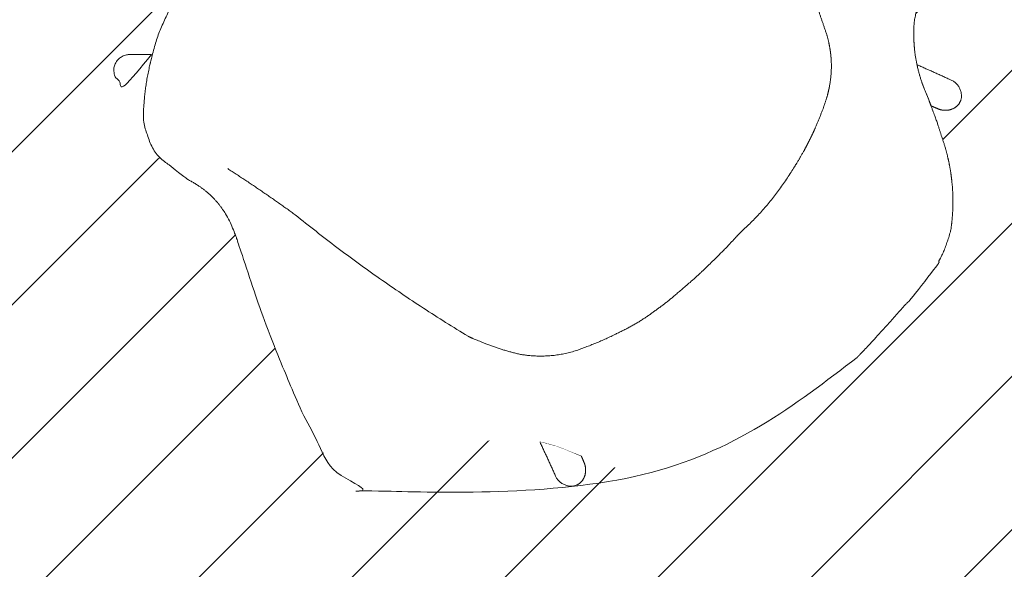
# Model space of a CAD drawing. Header units: metres. Extents: x -111 to 152, y -132 to 99.
# Tile 121 of 256: x -18.11 to -17.257, y -11.584 to -11.108. Entities that reach past the tile are written whole.
import ezdxf

# ---------------------------------------------------------------- set-up
doc = ezdxf.new("R2010")
doc.units = ezdxf.units.M
doc.linetypes.add('gestrichelt - 01', pattern=[2, 1, -1])
doc.linetypes.add('Raster 01', pattern=[2, 1, -1])
doc.layers.add('_1.35m (3D)', color=7, linetype='Continuous', lineweight=9)
doc.layers.add('_EG (2D)', color=7, linetype='Continuous', lineweight=9)
for name, color, linetype, lineweight, true_color in [('AV1-Arbeitsbühne', 7, 'gestrichelt - 01', 9, 0xf20884), ('AV1-Einrichtung', 7, 'Continuous', 9, 0xa6a6a6), ('AV1-Raster', 7, 'Raster 01', 9, 0xa6a6a6)]:
    doc.layers.add(name, color=color, linetype=linetype, lineweight=lineweight, true_color=true_color)

# ---------------------------------------------------------------- blocks, each defined once
blk = doc.blocks.new('Group-2')
at = {"layer": 'AV1-Raster'}
blk.add_line((-17.55, -22.95), (-17.55, 1.35), dxfattribs=at)
blk = doc.blocks.new('1.35m (3D)')
at = {"layer": 'AV1-Raster', "color": 7}
blk.add_blockref('Group-2', (0, 0), dxfattribs=at)
blk = doc.blocks.new('Group-293')
at = {"color": 255, "transparency": 33554687}
for points in [[(-17.99588, -11.13828), (-17.99682, -11.14178), (-17.9977, -11.14529), (-17.9985, -11.14882), (-17.99924, -11.15237), (-17.99992, -11.15593), (-18.00052, -11.1595), (-18.00106, -11.16308), (-18.00153, -11.16667), (-18.00501, -11.16632), (-18.00804, -11.16602), (-18.01064, -11.16575), (-18.01281, -11.16553), (-18.01454, -11.16535), (-18.01583, -11.16521), (-18.01668, -11.16512), (-18.0171, -11.16507), (-18.01745, -11.165), (-18.0178, -11.16492), (-18.01815, -11.16484), (-18.01849, -11.16474), (-18.01884, -11.16464), (-18.01918, -11.16453), (-18.01951, -11.16441), (-18.01985, -11.16429), (-18.02076, -11.16389), (-18.02121, -11.16366), (-18.02165, -11.16343), (-18.02209, -11.16317), (-18.02251, -11.1629), (-18.02292, -11.16262), (-18.02332, -11.16233), (-18.02372, -11.16201), (-18.0241, -11.16169), (-18.02443, -11.16136), (-18.02476, -11.16103), (-18.02507, -11.16068), (-18.02537, -11.16033), (-18.02567, -11.15997), (-18.02595, -11.1596), (-18.02622, -11.15922), (-18.02648, -11.15884), (-18.02664, -11.15859), (-18.02692, -11.15814), (-18.02719, -11.15768), (-18.02743, -11.1572), (-18.02765, -11.15672), (-18.02785, -11.15622), (-18.02803, -11.15572), (-18.02819, -11.15521), (-18.02832, -11.15469), (-18.02832, -11.15468), (-18.02841, -11.15415), (-18.02849, -11.15363), (-18.02855, -11.15313), (-18.0286, -11.15266), (-18.02863, -11.15221), (-18.02865, -11.15178), (-18.02865, -11.15136), (-18.02864, -11.15098), (-18.02861, -11.1506), (-18.02858, -11.15023), (-18.02853, -11.14985), (-18.02847, -11.14948), (-18.0284, -11.14911), (-18.02832, -11.14875), (-18.02824, -11.14838), (-18.02814, -11.14802), (-18.02802, -11.14765), (-18.02789, -11.14727), (-18.02773, -11.14687), (-18.02756, -11.14647), (-18.02736, -11.14605), (-18.02715, -11.14561), (-18.02692, -11.14516), (-18.02666, -11.1447), (-18.02635, -11.14422), (-18.02603, -11.14376), (-18.02571, -11.14333), (-18.02539, -11.14293), (-18.02506, -11.14257), (-18.02473, -11.14223), (-18.0244, -11.14192), (-18.02406, -11.14164), (-18.02372, -11.14139), (-18.02341, -11.14115), (-18.02311, -11.14093), (-18.02282, -11.14072), (-18.02255, -11.14053), (-18.0223, -11.14037), (-18.02206, -11.14021), (-18.02184, -11.14008), (-18.02155, -11.13992), (-18.02125, -11.13976), (-18.02096, -11.13961), (-18.02066, -11.13947), (-18.02035, -11.13933), (-18.02005, -11.13921), (-18.01974, -11.13908), (-18.01943, -11.13897), (-18.01892, -11.13881), (-18.01844, -11.13866), (-18.01799, -11.13854), (-18.01757, -11.13844), (-18.01718, -11.13835), (-18.01681, -11.13829), (-18.01647, -11.13824), (-18.01615, -11.13822), (-18.01587, -11.1382), (-18.0156, -11.13819), (-18.01536, -11.13818), (-18.01514, -11.13817), (-18.01495, -11.13816), (-18.01478, -11.13816), (-18.01464, -11.13815), (-18.01451, -11.13815)], [(-17.33296, -11.14685), (-17.30378, -11.16013), (-17.30162, -11.16122), (-17.29966, -11.16264), (-17.29795, -11.16435), (-17.29654, -11.16631), (-17.29546, -11.16847), (-17.29474, -11.17078), (-17.2944, -11.17318), (-17.29445, -11.17559), (-17.29481, -11.17714), (-17.29532, -11.17859), (-17.29598, -11.17993), (-17.29679, -11.18116), (-17.29775, -11.18228), (-17.29885, -11.18329), (-17.3001, -11.1842), (-17.3015, -11.185), (-17.30241, -11.1854), (-17.30333, -11.18573), (-17.30426, -11.18601), (-17.3052, -11.18622), (-17.30616, -11.18638), (-17.30713, -11.18647), (-17.30811, -11.1865), (-17.3091, -11.18647), (-17.30979, -11.18643), (-17.31048, -11.18635), (-17.31115, -11.18625), (-17.31182, -11.18612), (-17.31249, -11.18596), (-17.31314, -11.18577), (-17.31379, -11.18554), (-17.31444, -11.18529), (-17.32068, -11.18266), (-17.32461, -11.17276), (-17.32595, -11.16962), (-17.3272, -11.16646), (-17.32838, -11.16325), (-17.32947, -11.16002), (-17.33047, -11.15676), (-17.33139, -11.15348), (-17.33222, -11.15017)], [(-17.6463, -11.50266), (-17.65959, -11.47348), (-17.65626, -11.47422), (-17.65295, -11.47503), (-17.64966, -11.47593), (-17.64639, -11.47691), (-17.64314, -11.47797), (-17.63993, -11.47911), (-17.63674, -11.48032), (-17.63358, -11.48161), (-17.62378, -11.48576), (-17.62114, -11.492), (-17.62089, -11.49264), (-17.62067, -11.49329), (-17.62048, -11.49395), (-17.62031, -11.49461), (-17.62018, -11.49528), (-17.62008, -11.49596), (-17.62001, -11.49664), (-17.61997, -11.49733), (-17.61993, -11.49831), (-17.61996, -11.49929), (-17.62006, -11.50026), (-17.62021, -11.50123), (-17.62043, -11.50218), (-17.6207, -11.50312), (-17.62104, -11.50404), (-17.62144, -11.50494), (-17.62217, -11.50628), (-17.62306, -11.50753), (-17.62409, -11.50865), (-17.62526, -11.50964), (-17.62653, -11.51048), (-17.6279, -11.51116), (-17.62935, -11.51166), (-17.63084, -11.51199), (-17.63326, -11.51203), (-17.63565, -11.51169), (-17.63796, -11.51097), (-17.64012, -11.50989), (-17.64209, -11.50848), (-17.6438, -11.50678), (-17.64522, -11.50482)]]:
    blk.add_wipeout(points, dxfattribs=at).dxf.layer = 'AV1-Einrichtung'
at = {"layer": 'AV1-Einrichtung', "transparency": 33554687}
for points, weights, knots in [([(-17.99588, -11.13828), (-17.99978, -11.15226), (-18.00153, -11.16667), (-18.0163, -11.16519), (-18.0171, -11.16507), (-18.01851, -11.16481), (-18.01985, -11.16429), (-18.02031, -11.16409), (-18.02076, -11.16389), (-18.02258, -11.16302), (-18.0241, -11.16169), (-18.02545, -11.1604), (-18.02648, -11.15884), (-18.02656, -11.15872), (-18.02664, -11.15859), (-18.02783, -11.15679), (-18.02832, -11.15469), (-18.02832, -11.15469), (-18.02832, -11.15468), (-18.02872, -11.15249), (-18.02864, -11.15098), (-18.02856, -11.14947), (-18.02814, -11.14802), (-18.02771, -11.14657), (-18.02666, -11.1447), (-18.02542, -11.1427), (-18.0227, -11.14058), (-18.02184, -11.14008), (-18.02068, -11.13941), (-18.01943, -11.13897), (-18.01735, -11.13828), (-18.01495, -11.13815), (-18.01451, -11.13815), (-18.0052, -11.13822), (-17.99588, -11.13828)], [1, 0.99718212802, 1, 1, 1, 1, 1, 1, 1, 1, 1, 0.993628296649, 1, 1, 1, 0.984640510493, 1, 1, 1, 1, 1, 1, 1, 1, 1, 1, 1, 1, 1, 1, 1, 1, 1, 1, 1], [0, 0, 0, 0.005354, 0.005354, 0.010842, 0.010842, 0.020604, 0.020604, 0.023976, 0.023976, 0.037685, 0.037685, 0.050295, 0.050295, 0.051273, 0.051273, 0.065696, 0.065696, 0.065725, 0.065725, 0.080847, 0.080847, 0.095885, 0.095885, 0.110847, 0.110847, 0.1273, 0.143752, 0.143752, 0.165711, 0.165711, 0.201695, 0.237678, 0.237678, 1, 1, 1]), ([(-17.33296, -11.14685), (-17.31837, -11.15349), (-17.30378, -11.16013), (-17.29333, -11.16438), (-17.29445, -11.17559), (-17.29561, -11.18202), (-17.3015, -11.185), (-17.3051, -11.18671), (-17.3091, -11.18647), (-17.31188, -11.18636), (-17.31444, -11.18529), (-17.31756, -11.18397), (-17.32068, -11.18266), (-17.32264, -11.17771), (-17.32461, -11.17276), (-17.33015, -11.16025), (-17.33296, -11.14685)], [1, 1, 1, 0.801029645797, 1, 1, 1, 1, 1, 1, 1, 1, 1, 1, 1, 0.994438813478, 1], [0, 0, 0, 0.265994, 0.265994, 0.415801, 0.415801, 0.524146, 0.524146, 0.589742, 0.589742, 0.635148, 0.635148, 0.690476, 0.690476, 0.777522, 0.777522, 1, 1, 1]), ([(-17.6463, -11.50266), (-17.65295, -11.48807), (-17.65959, -11.47348), (-17.64619, -11.47628), (-17.63358, -11.48161), (-17.62868, -11.48369), (-17.62378, -11.48576), (-17.62246, -11.48888), (-17.62114, -11.492), (-17.62007, -11.49456), (-17.61997, -11.49733), (-17.6197, -11.50133), (-17.62144, -11.50494), (-17.62425, -11.51098), (-17.63084, -11.51199), (-17.64206, -11.5131), (-17.6463, -11.50266)], [1, 1, 1, 0.995308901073, 1, 1, 1, 1, 1, 1, 1, 0.966892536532, 1, 0.88167540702, 1, 0.801029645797, 1], [0, 0, 0, 0.267693, 0.267693, 0.495193, 0.495193, 0.584087, 0.584087, 0.640614, 0.640614, 0.686931, 0.686931, 0.751499, 0.751499, 0.849478, 0.849478, 1, 1, 1])]:
    blk.add_rational_spline(points, weights, degree=2, knots=knots, dxfattribs=at)
at = {"color": 255, "transparency": 33554687}
blk.add_wipeout([(-17.38474, -11.4005), (-17.39189, -11.40761), (-17.39908, -11.41465), (-17.40629, -11.42164), (-17.41354, -11.42857), (-17.42082, -11.43544), (-17.42814, -11.44225), (-17.43548, -11.449), (-17.44286, -11.45569), (-17.44989, -11.462), (-17.45617, -11.46759), (-17.46171, -11.47247), (-17.46651, -11.47663), (-17.47057, -11.48007), (-17.47388, -11.4828), (-17.47646, -11.48481), (-17.47829, -11.4861), (-17.47968, -11.487), (-17.48094, -11.4878), (-17.48206, -11.48852), (-17.48305, -11.48914), (-17.48391, -11.48968), (-17.48463, -11.49013), (-17.48522, -11.49049), (-17.48567, -11.49076), (-17.48935, -11.4927), (-17.49308, -11.49452), (-17.49686, -11.49621), (-17.50068, -11.49779), (-17.50455, -11.49924), (-17.50847, -11.50057), (-17.51244, -11.50178), (-17.51645, -11.50287), (-17.52117, -11.5035), (-17.52589, -11.50399), (-17.53062, -11.50435), (-17.53535, -11.50458), (-17.54008, -11.50467), (-17.54482, -11.50462), (-17.54957, -11.50445), (-17.55431, -11.50413), (-17.5614, -11.50341), (-17.56509, -11.50291), (-17.56876, -11.50233), (-17.57242, -11.50167), (-17.57606, -11.50093), (-17.57968, -11.50011), (-17.58328, -11.49921), (-17.58686, -11.49823), (-17.59043, -11.49717), (-17.59189, -11.49667), (-17.59344, -11.49615), (-17.59509, -11.4956), (-17.59683, -11.49503), (-17.59866, -11.49444), (-17.60059, -11.49383), (-17.60261, -11.49319), (-17.60473, -11.49253), (-17.60707, -11.49178), (-17.60978, -11.49086), (-17.61286, -11.48977), (-17.61629, -11.48851), (-17.62009, -11.48709), (-17.62426, -11.4855), (-17.62878, -11.48375), (-17.63368, -11.48183), (-17.63697, -11.48042), (-17.64028, -11.47911), (-17.64363, -11.4779), (-17.64701, -11.47678), (-17.65042, -11.47575), (-17.65385, -11.47481), (-17.65732, -11.47397), (-17.66081, -11.47323), (-17.66392, -11.47265), (-17.6673, -11.47211), (-17.6707, -11.47165), (-17.6741, -11.47129), (-17.6775, -11.47102), (-17.68091, -11.47084), (-17.68432, -11.47075), (-17.68774, -11.47075), (-17.69117, -11.47084), (-17.6949, -11.47104), (-17.69739, -11.47134), (-17.69986, -11.47173), (-17.70231, -11.4722), (-17.70473, -11.47277), (-17.70712, -11.47343), (-17.7095, -11.47418), (-17.71185, -11.47502), (-17.71417, -11.47594), (-17.71504, -11.47632), (-17.71641, -11.47694), (-17.71777, -11.47759), (-17.71911, -11.47827), (-17.72043, -11.47897), (-17.72173, -11.47971), (-17.72302, -11.48048), (-17.7243, -11.48128), (-17.72555, -11.4821), (-17.73082, -11.48545), (-17.73614, -11.4887), (-17.7415, -11.49184), (-17.74691, -11.49488), (-17.75237, -11.49782), (-17.75787, -11.50065), (-17.76342, -11.50338), (-17.76901, -11.50601), (-17.7743, -11.50842), (-17.77891, -11.51052), (-17.78285, -11.51231), (-17.78612, -11.51378), (-17.78872, -11.51493), (-17.79064, -11.51576), (-17.7919, -11.51628), (-17.79248, -11.51649), (-17.79273, -11.51653), (-17.79297, -11.51657), (-17.79321, -11.51661), (-17.79345, -11.51665), (-17.79368, -11.51669), (-17.79392, -11.51673), (-17.79414, -11.51676), (-17.79437, -11.51679), (-17.79459, -11.51683), (-17.79482, -11.51686), (-17.79504, -11.51688), (-17.79526, -11.51691), (-17.79547, -11.51694), (-17.79569, -11.51697), (-17.7959, -11.51699), (-17.79612, -11.51701), (-17.79633, -11.51703), (-17.79654, -11.51706), (-17.79676, -11.51708), (-17.79698, -11.5171), (-17.79721, -11.51712), (-17.79743, -11.51714), (-17.79766, -11.51715), (-17.79789, -11.51717), (-17.79814, -11.51719), (-17.79843, -11.5172), (-17.79875, -11.51722), (-17.7991, -11.51723), (-17.79949, -11.51725), (-17.79992, -11.51726), (-17.80038, -11.51727), (-17.80087, -11.51729), (-17.80531, -11.51693), (-17.80958, -11.5162), (-17.81369, -11.5151), (-17.81763, -11.51364), (-17.8214, -11.51181), (-17.82501, -11.50961), (-17.82845, -11.50705), (-17.83172, -11.50412), (-17.8339, -11.50184), (-17.83598, -11.49949), (-17.83797, -11.49708), (-17.83987, -11.4946), (-17.84167, -11.49205), (-17.84338, -11.48944), (-17.845, -11.48675), (-17.84652, -11.484), (-17.85013, -11.47779), (-17.85362, -11.47152), (-17.85699, -11.46519), (-17.86026, -11.4588), (-17.86341, -11.45237), (-17.86645, -11.44587), (-17.86938, -11.43932), (-17.87219, -11.43271), (-17.87637, -11.42295), (-17.88024, -11.41378), (-17.88382, -11.40522), (-17.88709, -11.39726), (-17.89005, -11.3899), (-17.89271, -11.38314), (-17.89507, -11.37698), (-17.89713, -11.37142), (-17.89905, -11.36609), (-17.90099, -11.36061), (-17.90297, -11.35498), (-17.90497, -11.34921), (-17.907, -11.34329), (-17.90905, -11.33722), (-17.91114, -11.33101), (-17.91325, -11.32464), (-17.91525, -11.31858), (-17.91702, -11.31325), (-17.91854, -11.30866), (-17.91982, -11.30481), (-17.92085, -11.30169), (-17.92165, -11.29931), (-17.9222, -11.29768), (-17.92251, -11.29678), (-17.92272, -11.2962), (-17.92297, -11.29554), (-17.92325, -11.29478), (-17.92357, -11.29394), (-17.92393, -11.29301), (-17.92433, -11.29199), (-17.92476, -11.29088), (-17.92523, -11.28968), (-17.92834, -11.28262), (-17.93195, -11.27605), (-17.93606, -11.26995), (-17.94069, -11.26433), (-17.94581, -11.2592), (-17.95144, -11.25454), (-17.95758, -11.25036), (-17.96422, -11.24666), (-17.96534, -11.24588), (-17.96707, -11.2446), (-17.96938, -11.24282), (-17.9723, -11.24054), (-17.97582, -11.23776), (-17.97993, -11.23449), (-17.98465, -11.23071), (-17.98996, -11.22644), (-17.99092, -11.22518), (-17.99185, -11.22389), (-17.99275, -11.22258), (-17.99362, -11.22126), (-17.99446, -11.21991), (-17.99526, -11.21854), (-17.99604, -11.21716), (-17.99678, -11.21575), (-18.00275, -11.19891), (-18.00289, -11.1902), (-18.00254, -11.18121), (-18.00171, -11.17194), (-18.0004, -11.16239), (-17.99861, -11.15256), (-17.99633, -11.14244), (-17.99357, -11.13205), (-17.99032, -11.12137), (-17.98419, -11.10726), (-17.97768, -11.09337), (-17.97078, -11.0797), (-17.96349, -11.06625), (-17.95583, -11.05302), (-17.94777, -11.04001), (-17.93933, -11.02721), (-17.93051, -11.01464), (-17.92962, -11.0135), (-17.9284, -11.01195), (-17.92684, -11.00999), (-17.92494, -11.00761), (-17.92271, -11.00483), (-17.92014, -11.00163), (-17.91724, -10.99802), (-17.914, -10.994), (-17.91077, -10.99), (-17.90788, -10.98642), (-17.90534, -10.98329), (-17.90315, -10.98059), (-17.90131, -10.97833), (-17.89982, -10.97651), (-17.89867, -10.97512), (-17.89787, -10.97417), (-17.89719, -10.97338), (-17.89639, -10.97246), (-17.89548, -10.97142), (-17.89444, -10.97025), (-17.89329, -10.96896), (-17.89203, -10.96755), (-17.89064, -10.96601), (-17.88914, -10.96435), (-17.88753, -10.96258), (-17.88579, -10.96072), (-17.88394, -10.95876), (-17.88197, -10.95672), (-17.87989, -10.95458), (-17.87768, -10.95235), (-17.87536, -10.95003), (-17.87293, -10.94762), (-17.85881, -10.93351), (-17.8564, -10.93107), (-17.85408, -10.92875), (-17.85185, -10.92655), (-17.84972, -10.92446), (-17.84767, -10.92249), (-17.84572, -10.92064), (-17.84386, -10.91891), (-17.84209, -10.91729), (-17.84042, -10.91579), (-17.83888, -10.91441), (-17.83747, -10.91314), (-17.83618, -10.91199), (-17.83501, -10.91096), (-17.83397, -10.91004), (-17.83305, -10.90924), (-17.83226, -10.90856), (-17.83131, -10.90776), (-17.82993, -10.90662), (-17.8281, -10.90512), (-17.82584, -10.90328), (-17.82314, -10.90109), (-17.82001, -10.89855), (-17.81644, -10.89567), (-17.81243, -10.89243), (-17.80841, -10.88919), (-17.8048, -10.88629), (-17.80161, -10.88372), (-17.79882, -10.88149), (-17.79645, -10.8796), (-17.79449, -10.87804), (-17.79294, -10.87681), (-17.7918, -10.87592), (-17.7792, -10.86709), (-17.7664, -10.85864), (-17.75338, -10.85059), (-17.74014, -10.84292), (-17.72669, -10.83563), (-17.71303, -10.82874), (-17.69915, -10.82223), (-17.68506, -10.81611), (-17.6744, -10.8124), (-17.6662, -10.81003), (-17.65795, -10.80802), (-17.64966, -10.80637), (-17.64132, -10.8051), (-17.63294, -10.80419), (-17.62451, -10.80366), (-17.61604, -10.80349), (-17.60753, -10.80369), (-17.59068, -10.80966), (-17.58927, -10.8104), (-17.58789, -10.81117), (-17.58652, -10.81198), (-17.58517, -10.81282), (-17.58385, -10.81368), (-17.58254, -10.81458), (-17.58126, -10.81551), (-17.57999, -10.81647), (-17.57572, -10.82179), (-17.57195, -10.8265), (-17.56867, -10.83062), (-17.5659, -10.83413), (-17.56362, -10.83705), (-17.56184, -10.83937), (-17.56056, -10.84109), (-17.55977, -10.84221), (-17.55599, -10.84893), (-17.55175, -10.85512), (-17.54706, -10.86078), (-17.54191, -10.86592), (-17.53631, -10.87053), (-17.53025, -10.87461), (-17.52373, -10.87817), (-17.51676, -10.8812), (-17.51556, -10.88167), (-17.51445, -10.88211), (-17.51343, -10.8825), (-17.5125, -10.88286), (-17.51165, -10.88318), (-17.5109, -10.88347), (-17.51023, -10.88371), (-17.50966, -10.88392), (-17.50876, -10.88423), (-17.50712, -10.88479), (-17.50474, -10.88558), (-17.50163, -10.88662), (-17.49778, -10.8879), (-17.49319, -10.88942), (-17.48786, -10.89118), (-17.48179, -10.89319), (-17.47574, -10.89518), (-17.47047, -10.89693), (-17.46598, -10.89841), (-17.46227, -10.89964), (-17.45934, -10.90061), (-17.45718, -10.90133), (-17.4558, -10.90179), (-17.4552, -10.902), (-17.44491, -10.90577), (-17.43465, -10.90961), (-17.42442, -10.91353), (-17.41422, -10.91752), (-17.40405, -10.92159), (-17.39391, -10.92573), (-17.3838, -10.92995), (-17.37372, -10.93424), (-17.36711, -10.93706), (-17.36056, -10.93999), (-17.35406, -10.94303), (-17.34762, -10.94618), (-17.34124, -10.94945), (-17.33491, -10.95282), (-17.32864, -10.95631), (-17.32243, -10.95991), (-17.31968, -10.96144), (-17.31699, -10.96306), (-17.31437, -10.96477), (-17.31182, -10.96658), (-17.30934, -10.96847), (-17.30693, -10.97046), (-17.30459, -10.97254), (-17.30232, -10.97471), (-17.29936, -10.97805), (-17.29678, -10.98153), (-17.29457, -10.98516), (-17.29274, -10.98894), (-17.29128, -10.99287), (-17.29019, -10.99695), (-17.28948, -11.00118), (-17.28915, -11.00557), (-17.28916, -11.00606), (-17.28917, -11.00652), (-17.28919, -11.00694), (-17.2892, -11.00733), (-17.28922, -11.00769), (-17.28923, -11.00801), (-17.28925, -11.00829), (-17.28926, -11.00854), (-17.28928, -11.00877), (-17.2893, -11.009), (-17.28932, -11.00923), (-17.28934, -11.00945), (-17.28936, -11.00967), (-17.28938, -11.00989), (-17.2894, -11.01011), (-17.28942, -11.01032), (-17.28945, -11.01053), (-17.28947, -11.01075), (-17.2895, -11.01096), (-17.28952, -11.01118), (-17.28955, -11.0114), (-17.28958, -11.01162), (-17.28961, -11.01184), (-17.28964, -11.01206), (-17.28967, -11.01229), (-17.28971, -11.01252), (-17.28974, -11.01275), (-17.28978, -11.01299), (-17.28982, -11.01322), (-17.28986, -11.01346), (-17.28991, -11.01371), (-17.28995, -11.01395), (-17.29015, -11.01454), (-17.29067, -11.01579), (-17.29151, -11.01772), (-17.29266, -11.02032), (-17.29413, -11.02358), (-17.29591, -11.02753), (-17.29801, -11.03214), (-17.30043, -11.03742), (-17.30305, -11.04302), (-17.30578, -11.04857), (-17.30861, -11.05407), (-17.31155, -11.05952), (-17.31459, -11.06493), (-17.31773, -11.0703), (-17.32098, -11.07561), (-17.32433, -11.08088), (-17.32516, -11.08214), (-17.32596, -11.08341), (-17.32672, -11.0847), (-17.32746, -11.08601), (-17.32817, -11.08733), (-17.32885, -11.08867), (-17.3295, -11.09002), (-17.33012, -11.0914), (-17.33049, -11.09226), (-17.33142, -11.09459), (-17.33226, -11.09695), (-17.33301, -11.09932), (-17.33367, -11.10172), (-17.33423, -11.10414), (-17.33471, -11.10658), (-17.3351, -11.10905), (-17.3354, -11.11153), (-17.3356, -11.11527), (-17.33569, -11.1187), (-17.33569, -11.12212), (-17.33559, -11.12554), (-17.33541, -11.12895), (-17.33514, -11.13235), (-17.33478, -11.13574), (-17.33433, -11.13913), (-17.33379, -11.14252), (-17.33321, -11.14563), (-17.33246, -11.14912), (-17.33162, -11.15259), (-17.33068, -11.15603), (-17.32965, -11.15943), (-17.32853, -11.16281), (-17.32732, -11.16616), (-17.32601, -11.16947), (-17.32461, -11.17276), (-17.32268, -11.17765), (-17.32093, -11.18218), (-17.31934, -11.18634), (-17.31792, -11.19014), (-17.31667, -11.19358), (-17.31558, -11.19665), (-17.31466, -11.19936), (-17.3139, -11.20171), (-17.31324, -11.20382), (-17.3126, -11.20584), (-17.31199, -11.20777), (-17.3114, -11.20961), (-17.31083, -11.21135), (-17.31029, -11.213), (-17.30977, -11.21455), (-17.30927, -11.21601), (-17.30821, -11.21958), (-17.30722, -11.22316), (-17.30632, -11.22676), (-17.3055, -11.23038), (-17.30476, -11.23402), (-17.3041, -11.23768), (-17.30352, -11.24135), (-17.30303, -11.24503), (-17.3023, -11.25212), (-17.30199, -11.25688), (-17.30181, -11.26162), (-17.30177, -11.26636), (-17.30186, -11.2711), (-17.30208, -11.27583), (-17.30244, -11.28055), (-17.30294, -11.28527), (-17.30357, -11.28999), (-17.30466, -11.29401), (-17.30587, -11.29797), (-17.3072, -11.30189), (-17.30865, -11.30576), (-17.31023, -11.30959), (-17.31192, -11.31336), (-17.31374, -11.31709), (-17.31567, -11.32077), (-17.31594, -11.32122), (-17.3163, -11.3218), (-17.31675, -11.32253), (-17.31729, -11.32338), (-17.31792, -11.32437), (-17.31863, -11.3255), (-17.31944, -11.32675), (-17.32033, -11.32815), (-17.32163, -11.32998), (-17.32364, -11.33255), (-17.32637, -11.33587), (-17.32981, -11.33992), (-17.33397, -11.34472), (-17.33884, -11.35026), (-17.34443, -11.35655), (-17.35074, -11.36357), (-17.35709, -11.3706), (-17.36279, -11.3769), (-17.36786, -11.38247), (-17.37229, -11.38731), (-17.37607, -11.39142), (-17.37922, -11.3948), (-17.38173, -11.39745), (-17.3836, -11.39937)], dxfattribs=at).dxf.layer = 'AV1-Einrichtung'
at = {"layer": 'AV1-Einrichtung', "transparency": 33554687}
blk.add_open_spline([(-17.38474, -11.4005), (-17.41328, -11.42904), (-17.47245, -11.48235), (-17.48413, -11.48986), (-17.48567, -11.49076), (-17.50031, -11.49876), (-17.51645, -11.50287), (-17.53532, -11.50565), (-17.55431, -11.50413), (-17.55786, -11.50377), (-17.5614, -11.50341), (-17.5762, -11.50158), (-17.59043, -11.49717), (-17.59608, -11.49522), (-17.61338, -11.48985), (-17.63368, -11.48183), (-17.64678, -11.47603), (-17.66081, -11.47323), (-17.66236, -11.47294), (-17.66392, -11.47265), (-17.67746, -11.4703), (-17.69117, -11.47084), (-17.69303, -11.47094), (-17.6949, -11.47104), (-17.70492, -11.47205), (-17.71417, -11.47594), (-17.7146, -11.47613), (-17.71504, -11.47632), (-17.72056, -11.47874), (-17.72555, -11.4821), (-17.74654, -11.49571), (-17.79149, -11.5163), (-17.79347, -11.51667), (-17.79527, -11.51692), (-17.79696, -11.5171), (-17.79882, -11.51724), (-17.80087, -11.51729), (-17.81896, -11.51658), (-17.83172, -11.50412), (-17.84061, -11.49514), (-17.84652, -11.484), (-17.86116, -11.45925), (-17.87219, -11.43271), (-17.88951, -11.39245), (-17.90475, -11.35039), (-17.92175, -11.2989), (-17.92327, -11.29465), (-17.92523, -11.28968), (-17.93664, -11.2605), (-17.96422, -11.24666), (-17.96751, -11.24452), (-17.98996, -11.22644), (-17.99387, -11.22142), (-17.99678, -11.21575), (-17.99976, -11.20733), (-18.00275, -11.19891), (-18.00426, -11.16464), (-17.99032, -11.12137), (-17.96657, -11.0645), (-17.93051, -11.01464), (-17.92763, -11.01091), (-17.90037, -10.9771), (-17.89538, -10.97125), (-17.88291, -10.95745), (-17.87293, -10.94762), (-17.86587, -10.94057), (-17.85881, -10.93351), (-17.84899, -10.92352), (-17.83519, -10.91106), (-17.82934, -10.90606), (-17.79553, -10.87881), (-17.7918, -10.87592), (-17.74185, -10.83982), (-17.68506, -10.81611), (-17.67973, -10.81426), (-17.6744, -10.8124), (-17.64167, -10.80215), (-17.60753, -10.80369), (-17.5991, -10.80667), (-17.59068, -10.80966), (-17.58501, -10.81257), (-17.57999, -10.81647), (-17.56191, -10.83892), (-17.55977, -10.84221), (-17.54556, -10.87013), (-17.51676, -10.8812), (-17.51178, -10.88316), (-17.50753, -10.88468), (-17.45605, -10.90169), (-17.4552, -10.902), (-17.41399, -10.91692), (-17.37372, -10.93424), (-17.34717, -10.94528), (-17.32243, -10.95991), (-17.31127, -10.96584), (-17.30232, -10.97471), (-17.28974, -10.98774), (-17.28915, -11.00557), (-17.2892, -11.00761), (-17.28933, -11.00947), (-17.28951, -11.01117), (-17.28977, -11.01296), (-17.29013, -11.01494), (-17.31072, -11.0599), (-17.32433, -11.08088), (-17.3277, -11.08588), (-17.33012, -11.0914), (-17.3303, -11.09183), (-17.33049, -11.09226), (-17.33439, -11.10154), (-17.3354, -11.11153), (-17.3355, -11.1134), (-17.3356, -11.11527), (-17.33613, -11.129), (-17.33379, -11.14252), (-17.3335, -11.14407), (-17.33321, -11.14563), (-17.3304, -11.15968), (-17.32461, -11.17276), (-17.31659, -11.19305), (-17.31122, -11.21036), (-17.30927, -11.21601), (-17.30485, -11.23025), (-17.30303, -11.24503), (-17.30266, -11.24858), (-17.3023, -11.25212), (-17.30078, -11.27114), (-17.30357, -11.28999), (-17.30769, -11.30615), (-17.31567, -11.32077), (-17.31658, -11.32231), (-17.32408, -11.33399), (-17.3774, -11.39316), (-17.3836, -11.39937), (-17.38417, -11.39994), (-17.38474, -11.4005)], degree=2, knots=[0, 0, 0, 0.000079, 0.000159, 0.000238, 0.000238, 0.000979, 0.000979, 0.001828, 0.001828, 0.001987, 0.001987, 0.002651, 0.002651, 0.002918, 0.003184, 0.003184, 0.003359, 0.003359, 0.003379, 0.003379, 0.003547, 0.003547, 0.00357, 0.00357, 0.003693, 0.003693, 0.003699, 0.003699, 0.003773, 0.003773, 0.00408, 0.004387, 0.004695, 0.005002, 0.00531, 0.005617, 0.005617, 0.008337, 0.008337, 0.010264, 0.010264, 0.014661, 0.014661, 0.021367, 0.028073, 0.034779, 0.041485, 0.041485, 0.080783, 0.080783, 0.085783, 0.085783, 0.086889, 0.086889, 0.088441, 0.088441, 0.094398, 0.094398, 0.102475, 0.102475, 0.103094, 0.103712, 0.104331, 0.104949, 0.104949, 0.10539, 0.10539, 0.106008, 0.106627, 0.107245, 0.107864, 0.107864, 0.115953, 0.115953, 0.116695, 0.116695, 0.121204, 0.121204, 0.122383, 0.122383, 0.123223, 0.123223, 0.12703, 0.12703, 0.1574, 0.1574, 0.162662, 0.167924, 0.173187, 0.173187, 0.428554, 0.428554, 0.596087, 0.596087, 0.669752, 0.669752, 0.775585, 0.775585, 0.787729, 0.799873, 0.812017, 0.824161, 0.836305, 0.848449, 0.848449, 0.851376, 0.851376, 0.851606, 0.851606, 0.856498, 0.856498, 0.85741, 0.85741, 0.864105, 0.864105, 0.864877, 0.864877, 0.871868, 0.871868, 0.88253, 0.893193, 0.893193, 0.919802, 0.919802, 0.926168, 0.926168, 0.960249, 0.960249, 0.990093, 0.990093, 0.993298, 0.996503, 0.999708, 0.999708, 1, 1, 1], dxfattribs=at)
at = {"color": 255, "transparency": 33554687}
blk.add_wipeout([(-17.72172, -11.38223), (-17.72138, -11.38241), (-17.72102, -11.38258), (-17.72067, -11.38275), (-17.7203, -11.38293), (-17.71993, -11.38311), (-17.71955, -11.38329), (-17.71917, -11.38347), (-17.71878, -11.38365), (-17.71823, -11.3839), (-17.71734, -11.38428), (-17.71613, -11.38479), (-17.7146, -11.38542), (-17.71273, -11.38618), (-17.71054, -11.38707), (-17.70803, -11.38809), (-17.70518, -11.38924), (-17.70165, -11.39054), (-17.69811, -11.39177), (-17.69455, -11.39295), (-17.69097, -11.39406), (-17.68737, -11.39511), (-17.68375, -11.3961), (-17.68012, -11.39703), (-17.67647, -11.39791), (-17.67381, -11.39833), (-17.67115, -11.39868), (-17.66849, -11.39897), (-17.66582, -11.39918), (-17.66315, -11.39932), (-17.66047, -11.39939), (-17.65779, -11.3994), (-17.65511, -11.39933), (-17.65252, -11.39921), (-17.64994, -11.39902), (-17.64736, -11.39876), (-17.6448, -11.39844), (-17.64224, -11.39804), (-17.6397, -11.39758), (-17.63716, -11.39704), (-17.63465, -11.39644), (-17.63281, -11.39597), (-17.63098, -11.39546), (-17.62916, -11.39492), (-17.62735, -11.39434), (-17.62555, -11.39374), (-17.62376, -11.3931), (-17.62198, -11.39242), (-17.62022, -11.39171), (-17.61701, -11.3905), (-17.61382, -11.38925), (-17.61064, -11.38796), (-17.60748, -11.38663), (-17.60434, -11.38525), (-17.60122, -11.38384), (-17.59811, -11.38239), (-17.59502, -11.38089), (-17.58683, -11.37687), (-17.58381, -11.37534), (-17.58082, -11.37375), (-17.57787, -11.3721), (-17.57495, -11.37038), (-17.57206, -11.36861), (-17.56922, -11.36677), (-17.56642, -11.36487), (-17.56365, -11.36291), (-17.55537, -11.35691), (-17.55469, -11.35642), (-17.55402, -11.35592), (-17.55335, -11.35542), (-17.55268, -11.35492), (-17.55202, -11.35441), (-17.55136, -11.35389), (-17.5507, -11.35338), (-17.55005, -11.35286), (-17.54918, -11.35217), (-17.54875, -11.35182), (-17.54831, -11.35147), (-17.54787, -11.35112), (-17.54744, -11.35077), (-17.547, -11.35042), (-17.54656, -11.35007), (-17.54613, -11.34972), (-17.54569, -11.34937), (-17.54411, -11.34802), (-17.54239, -11.34655), (-17.54054, -11.34496), (-17.53855, -11.34326), (-17.53644, -11.34145), (-17.53418, -11.33951), (-17.5318, -11.33747), (-17.52927, -11.3353), (-17.52654, -11.33292), (-17.52353, -11.3302), (-17.52024, -11.32714), (-17.51666, -11.32376), (-17.51281, -11.32004), (-17.50867, -11.31599), (-17.50425, -11.31161), (-17.49954, -11.30689), (-17.49739, -11.30462), (-17.49536, -11.30247), (-17.49346, -11.30046), (-17.49169, -11.29857), (-17.49004, -11.29681), (-17.48853, -11.29518), (-17.48714, -11.29368), (-17.48588, -11.29231), (-17.47949, -11.28636), (-17.47334, -11.28022), (-17.46742, -11.27387), (-17.46175, -11.26733), (-17.45632, -11.2606), (-17.45112, -11.25366), (-17.44617, -11.24653), (-17.44145, -11.2392), (-17.44075, -11.23812), (-17.4401, -11.23711), (-17.4395, -11.23616), (-17.43894, -11.23528), (-17.43843, -11.23447), (-17.43796, -11.23373), (-17.43755, -11.23306), (-17.43717, -11.23245), (-17.43683, -11.23189), (-17.4365, -11.23135), (-17.43618, -11.23081), (-17.43587, -11.2303), (-17.43557, -11.2298), (-17.43528, -11.22932), (-17.435, -11.22885), (-17.43473, -11.2284), (-17.43446, -11.22793), (-17.43417, -11.22743), (-17.43386, -11.2269), (-17.43353, -11.22632), (-17.43318, -11.22571), (-17.43281, -11.22506), (-17.43242, -11.22437), (-17.43201, -11.22365), (-17.43161, -11.22293), (-17.43125, -11.22227), (-17.43092, -11.22167), (-17.43062, -11.22113), (-17.43035, -11.22064), (-17.43012, -11.22022), (-17.42992, -11.21984), (-17.42975, -11.21953), (-17.42762, -11.21548), (-17.42556, -11.21139), (-17.42357, -11.20728), (-17.42166, -11.20313), (-17.41981, -11.19895), (-17.41804, -11.19474), (-17.41635, -11.19049), (-17.41472, -11.18621), (-17.41443, -11.18543), (-17.41417, -11.1847), (-17.41392, -11.18403), (-17.4137, -11.18342), (-17.4135, -11.18287), (-17.41333, -11.18238), (-17.41318, -11.18194), (-17.41305, -11.18157), (-17.41064, -11.174), (-17.40885, -11.16642), (-17.40767, -11.15883), (-17.40712, -11.15123), (-17.40719, -11.14363), (-17.40788, -11.13602), (-17.40919, -11.1284), (-17.41112, -11.12077), (-17.42153, -11.09042), (-17.42166, -11.09012), (-17.4218, -11.0898), (-17.42195, -11.08947), (-17.4221, -11.08913), (-17.42226, -11.08878), (-17.42243, -11.08841), (-17.4226, -11.08804), (-17.42278, -11.08765)], dxfattribs=at).dxf.layer = 'AV1-Einrichtung'
at = {"layer": 'AV1-Einrichtung', "transparency": 33554687}
blk.add_rational_spline([(-17.72172, -11.38223), (-17.72035, -11.38292), (-17.71721, -11.38439), (-17.70518, -11.38924), (-17.69111, -11.39454), (-17.67647, -11.39791), (-17.66585, -11.39974), (-17.65511, -11.39933), (-17.64472, -11.399), (-17.63465, -11.39644), (-17.62726, -11.39461), (-17.62022, -11.39171), (-17.60735, -11.38695), (-17.59502, -11.38089), (-17.59093, -11.37888), (-17.58683, -11.37687), (-17.57465, -11.37088), (-17.56365, -11.36291), (-17.55951, -11.35991), (-17.55537, -11.35691), (-17.55266, -11.35495), (-17.55005, -11.35286), (-17.54962, -11.35251), (-17.54918, -11.35217), (-17.54744, -11.35077), (-17.54569, -11.34937), (-17.53963, -11.34419), (-17.51892, -11.32642), (-17.49954, -11.30689), (-17.49066, -11.29753), (-17.48588, -11.29231), (-17.45984, -11.26891), (-17.44145, -11.2392), (-17.43857, -11.23473), (-17.43578, -11.23017), (-17.43368, -11.22662), (-17.43035, -11.22067), (-17.42975, -11.21953), (-17.42108, -11.20339), (-17.41472, -11.18621), (-17.41352, -11.18295), (-17.41305, -11.18157), (-17.40216, -11.15129), (-17.41112, -11.12077), (-17.41632, -11.1056), (-17.42153, -11.09042), (-17.42205, -11.08922), (-17.42278, -11.08765)], [1, 1, 1, 1, 1, 1, 1, 1, 0.994116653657, 1, 0.997222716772, 1, 0.998690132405, 1, 1, 1, 0.99638593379, 1, 1, 1, 0.999707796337, 1, 1, 1, 0.99999927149, 1, 1, 1, 1, 1, 1, 1, 1, 1, 1, 1, 1, 1, 1, 1, 1, 1, 1, 1, 1, 1, 1, 1], degree=2, knots=[0, 0, 0, 0.027584, 0.055169, 0.055169, 0.087131, 0.087131, 0.110041, 0.110041, 0.132043, 0.132043, 0.148208, 0.148208, 0.177413, 0.177413, 0.187132, 0.187132, 0.215944, 0.215944, 0.226841, 0.226841, 0.233962, 0.233962, 0.23514, 0.23514, 0.239907, 0.239907, 0.256893, 0.273879, 0.273879, 0.281846, 0.281846, 0.321269, 0.321269, 0.327271, 0.333272, 0.339274, 0.345276, 0.345276, 0.430567, 0.430567, 0.446768, 0.446768, 0.804736, 0.804736, 0.985284, 0.985284, 1, 1, 1], dxfattribs=at)
at = {"color": 255, "transparency": 33554687}
blk.add_wipeout([(-17.92998, -11.23703), (-17.92905, -11.23763), (-17.92812, -11.23823), (-17.92719, -11.23884), (-17.92626, -11.23944), (-17.92533, -11.24005), (-17.9244, -11.24065), (-17.92347, -11.24126), (-17.92255, -11.24186), (-17.92162, -11.24247), (-17.92069, -11.24308), (-17.91977, -11.24369), (-17.91884, -11.2443), (-17.91792, -11.24491), (-17.91699, -11.24552), (-17.91607, -11.24613), (-17.91514, -11.24675), (-17.91422, -11.24736), (-17.9133, -11.24797), (-17.91238, -11.24859), (-17.91145, -11.2492), (-17.91053, -11.24982), (-17.90961, -11.25044), (-17.90869, -11.25106), (-17.90777, -11.25168), (-17.90685, -11.2523), (-17.90594, -11.25292), (-17.90502, -11.25354), (-17.9041, -11.25416), (-17.90318, -11.25478), (-17.90227, -11.25541), (-17.90135, -11.25603), (-17.90044, -11.25666), (-17.89952, -11.25728), (-17.89861, -11.25791), (-17.89769, -11.25854), (-17.89678, -11.25917), (-17.89587, -11.25979), (-17.89496, -11.26042), (-17.89404, -11.26105), (-17.89313, -11.26169), (-17.89222, -11.26232), (-17.89131, -11.26295), (-17.8904, -11.26358), (-17.88949, -11.26422), (-17.88859, -11.26485), (-17.88768, -11.26549), (-17.88677, -11.26613), (-17.88586, -11.26676), (-17.88496, -11.2674), (-17.88405, -11.26804), (-17.88315, -11.26868), (-17.88224, -11.26932), (-17.88134, -11.26996), (-17.88043, -11.2706), (-17.87953, -11.27125), (-17.87863, -11.27189), (-17.87772, -11.27253), (-17.87682, -11.27318), (-17.87592, -11.27382), (-17.87502, -11.27447), (-17.87412, -11.27512), (-17.87322, -11.27577), (-17.87232, -11.27641), (-17.87142, -11.27706), (-17.8692, -11.27886), (-17.86697, -11.28065), (-17.86474, -11.28244), (-17.8625, -11.28422), (-17.86026, -11.286), (-17.85801, -11.28777), (-17.85576, -11.28954), (-17.85351, -11.29131), (-17.85126, -11.29307), (-17.849, -11.29482), (-17.84673, -11.29657), (-17.84446, -11.29831), (-17.84219, -11.30005), (-17.83992, -11.30179), (-17.83764, -11.30352), (-17.83536, -11.30524), (-17.83307, -11.30697), (-17.83078, -11.30868), (-17.82849, -11.31039), (-17.82619, -11.3121), (-17.82389, -11.3138), (-17.82159, -11.3155), (-17.81928, -11.31719), (-17.81697, -11.31887), (-17.81466, -11.32055), (-17.81234, -11.32223), (-17.81002, -11.3239), (-17.80769, -11.32557), (-17.80536, -11.32723), (-17.80303, -11.32889), (-17.8007, -11.33054), (-17.79836, -11.33219), (-17.79602, -11.33383), (-17.79367, -11.33547), (-17.79132, -11.3371), (-17.78897, -11.33873), (-17.78661, -11.34035), (-17.78425, -11.34197), (-17.78189, -11.34358), (-17.77952, -11.34518), (-17.77715, -11.34679), (-17.77478, -11.34838), (-17.7724, -11.34998), (-17.77002, -11.35156), (-17.76764, -11.35314), (-17.76525, -11.35472), (-17.76286, -11.35629), (-17.76046, -11.35786), (-17.75807, -11.35942), (-17.75567, -11.36098), (-17.75326, -11.36253), (-17.75086, -11.36408), (-17.74845, -11.36562), (-17.74603, -11.36715), (-17.74362, -11.36869), (-17.7412, -11.37021), (-17.73877, -11.37173), (-17.73635, -11.37325), (-17.73392, -11.37476), (-17.73149, -11.37626), (-17.72905, -11.37776), (-17.72661, -11.37926), (-17.72417, -11.38075), (-17.72172, -11.38223)], dxfattribs=at).dxf.layer = 'AV1-Einrichtung'
at = {"layer": 'AV1-Einrichtung', "transparency": 33554687, "flags": 128}
blk.add_lwpolyline([(-17.92998, -11.23703), (-17.92905, -11.23763), (-17.92812, -11.23823), (-17.92719, -11.23884), (-17.92626, -11.23944), (-17.92533, -11.24005), (-17.9244, -11.24065), (-17.92347, -11.24126), (-17.92255, -11.24186), (-17.92162, -11.24247), (-17.92069, -11.24308), (-17.91977, -11.24369), (-17.91884, -11.2443), (-17.91792, -11.24491), (-17.91699, -11.24552), (-17.91607, -11.24613), (-17.91514, -11.24675), (-17.91422, -11.24736), (-17.9133, -11.24797), (-17.91238, -11.24859), (-17.91145, -11.2492), (-17.91053, -11.24982), (-17.90961, -11.25044), (-17.90869, -11.25106), (-17.90777, -11.25168), (-17.90685, -11.2523), (-17.90594, -11.25292), (-17.90502, -11.25354), (-17.9041, -11.25416), (-17.90318, -11.25478), (-17.90227, -11.25541), (-17.90135, -11.25603), (-17.90044, -11.25666), (-17.89952, -11.25728), (-17.89861, -11.25791), (-17.89769, -11.25854), (-17.89678, -11.25917), (-17.89587, -11.25979), (-17.89496, -11.26042), (-17.89404, -11.26105), (-17.89313, -11.26169), (-17.89222, -11.26232), (-17.89131, -11.26295), (-17.8904, -11.26358), (-17.88949, -11.26422), (-17.88859, -11.26485), (-17.88768, -11.26549), (-17.88677, -11.26613), (-17.88586, -11.26676), (-17.88496, -11.2674), (-17.88405, -11.26804), (-17.88315, -11.26868), (-17.88224, -11.26932), (-17.88134, -11.26996), (-17.88043, -11.2706), (-17.87953, -11.27125), (-17.87863, -11.27189), (-17.87772, -11.27253), (-17.87682, -11.27318), (-17.87592, -11.27382), (-17.87502, -11.27447), (-17.87412, -11.27512), (-17.87322, -11.27577), (-17.87232, -11.27641), (-17.87142, -11.27706), (-17.8692, -11.27886), (-17.86697, -11.28065), (-17.86474, -11.28244), (-17.8625, -11.28422), (-17.86026, -11.286), (-17.85801, -11.28777), (-17.85576, -11.28954), (-17.85351, -11.29131), (-17.85126, -11.29307), (-17.849, -11.29482), (-17.84673, -11.29657), (-17.84446, -11.29831), (-17.84219, -11.30005), (-17.83992, -11.30179), (-17.83764, -11.30352), (-17.83536, -11.30524), (-17.83307, -11.30697), (-17.83078, -11.30868), (-17.82849, -11.31039), (-17.82619, -11.3121), (-17.82389, -11.3138), (-17.82159, -11.3155), (-17.81928, -11.31719), (-17.81697, -11.31887), (-17.81466, -11.32055), (-17.81234, -11.32223), (-17.81002, -11.3239), (-17.80769, -11.32557), (-17.80536, -11.32723), (-17.80303, -11.32889), (-17.8007, -11.33054), (-17.79836, -11.33219), (-17.79602, -11.33383), (-17.79367, -11.33547), (-17.79132, -11.3371), (-17.78897, -11.33873), (-17.78661, -11.34035), (-17.78425, -11.34197), (-17.78189, -11.34358), (-17.77952, -11.34518), (-17.77715, -11.34679), (-17.77478, -11.34838), (-17.7724, -11.34998), (-17.77002, -11.35156), (-17.76764, -11.35314), (-17.76525, -11.35472), (-17.76286, -11.35629), (-17.76046, -11.35786), (-17.75807, -11.35942), (-17.75567, -11.36098), (-17.75326, -11.36253), (-17.75086, -11.36408), (-17.74845, -11.36562), (-17.74603, -11.36715), (-17.74362, -11.36869), (-17.7412, -11.37021), (-17.73877, -11.37173), (-17.73635, -11.37325), (-17.73392, -11.37476), (-17.73149, -11.37626), (-17.72905, -11.37776), (-17.72661, -11.37926), (-17.72417, -11.38075), (-17.72172, -11.38223)], dxfattribs=at)
blk = doc.blocks.new('EG (2D)')
at = {"layer": 'AV1-Arbeitsbühne', "linetype": 'Continuous', "lineweight": 9}
h = blk.add_hatch(dxfattribs=at)
h.set_pattern_fill('Fahrweg', color=230, style=0, pattern_type=2)
h.set_pattern_definition([(-135, (0, 0), (0.06629126, -0.06629126), [])])
edge = h.paths.add_edge_path()
edge.add_arc((-54.59778, 13.33867), 44.42278, 329.860917, 330.478507)
edge.add_arc((-19.24624, -7.3138), 3.52779, 339.47586, 345.27344)
edge.add_arc((-17.94968, -7.5439), 2.21791, 342.507, 360.25129)
edge.add_line((-15.73179, -7.53418), (-15.725, -6.525))
edge.add_line((-15.725, -6.525), (-15.725, 1.175))
edge.add_line((-15.725, 1.175), (-13.975, 1.175))
edge.add_line((-13.975, 1.175), (-13.975, -6.525))
edge.add_line((-13.975, -6.525), (-13.9753, -6.525))
edge.add_arc((-47.22936, -7.39198), 33.26536, -1.493447, 1.493447, ccw=False)
edge.add_line((-13.9753, -8.25896), (-13.9753, -10.49018))
edge.add_arc((-16.37501, -10.00004), 2.44926, 312.86739, 348.45609, ccw=False)
edge.add_arc((-18.40208, -7.25115), 5.85565, 298.765111, 309.103615, ccw=False)
edge.add_arc((-18.22192, -7.60092), 5.46236, 287.08662, 298.87408, ccw=False)
edge.add_arc((-18.15917, -8.2865), 4.79069, 279.16949, 288.77864, ccw=False)
edge.add_arc((-18.06851, -7.28802), 5.76733, 268.719818, 276.698855, ccw=False)
edge.add_arc((-18.31146, -2.15414), 10.90036, 266.474055, 270.599731, ccw=False)
edge.add_arc((-18.23591, -7.52335), 5.56077, 255.74647, 262.29111, ccw=False)
edge.add_arc((-17.89751, -6.41048), 6.72292, 250.514166, 255.286411, ccw=False)
edge.add_line((-20.1401, -12.74834), (-21.01052, -12.36707))
edge.add_arc((-21.93043, -13.95932), 1.83888, 59.98322, 78.17782)
edge.add_arc((-24.92626, -25.30655), 13.57279, 75.612424, 77.246707)
edge.add_arc((-22.04338, -12.51974), 0.46516, 75.89399, 93.84963)
edge.add_line((-22.07461, -12.05563), (-23.075, -12.01592))
edge.add_line((-23.075, -12.01592), (-23.075, -10.19595))
edge.add_line((-23.075, -10.19595), (-22.15989, -10.1944))
edge.add_line((-22.15989, -10.1944), (-20.12996, -10.1944))
edge.add_line((-20.12996, -10.1944), (-18.7257, -10.15269))
edge.add_arc((-19.00172, 0.14208), 10.29847, 271.535861, 276.832581)
edge.add_arc((-18.04264, -8.46593), 1.63907, 279.34357, 292.57805)
edge.add_arc((-19.00519, -6.32868), 3.98266, 293.55927, 300.82009)
edge.add_arc((-18.56574, -7.33701), 2.89492, 303.57655, 314.77191)
edge.add_arc((-18.95752, -7.06294), 3.36649, 316.22063, 325.57659)
at = {"layer": 'AV1-Einrichtung'}
blk.add_blockref('Group-293', (0, 0), dxfattribs=at)

msp = doc.modelspace()

# ---------------------------------------------------------------- block references
at = {"layer": '_1.35m (3D)'}
msp.add_blockref('1.35m (3D)', (0, 0), dxfattribs=at)

# ---------------------------------------------------------------- next in the draw order: block references
at = {"layer": '_EG (2D)'}
msp.add_blockref('EG (2D)', (0, 0), dxfattribs=at)

doc.saveas('drawing.dxf')
